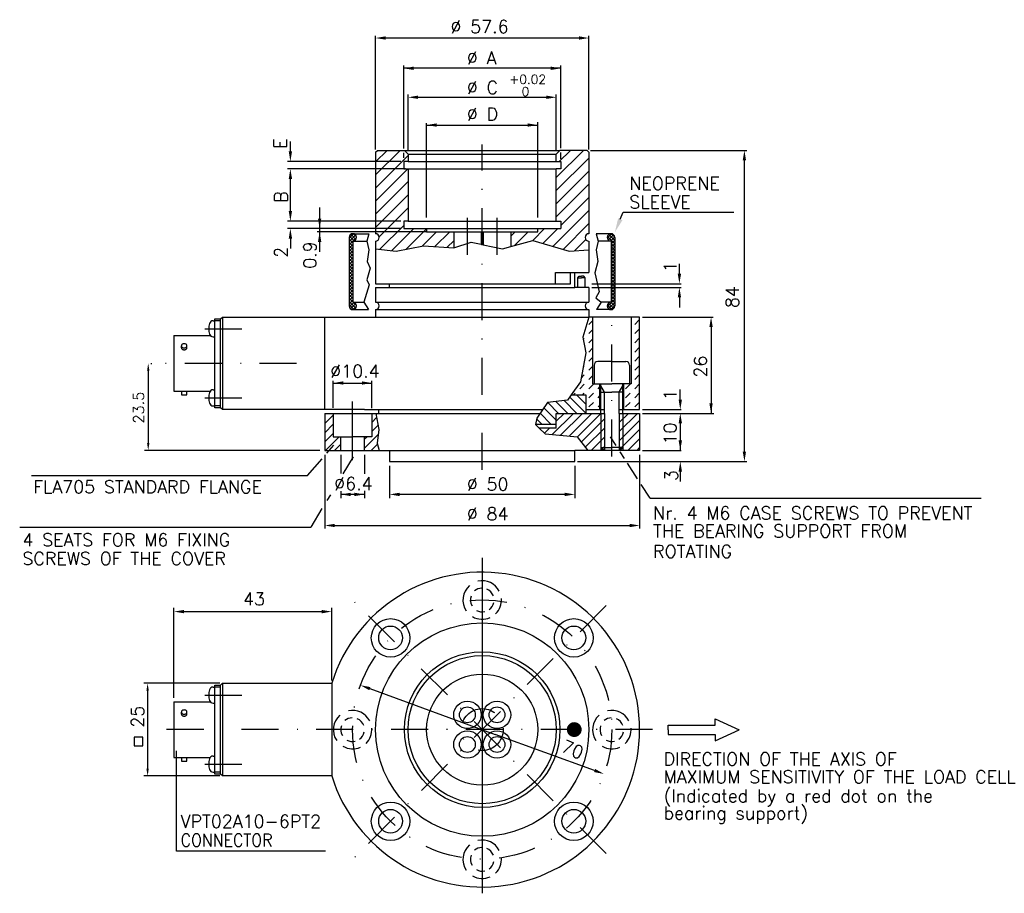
# Model space of a CAD drawing. Extents: x 146 to 279, y 393 to 511.
import ezdxf

# ---------------------------------------------------------------- set-up
doc = ezdxf.new("R2010")
doc.units = 0
doc.header["$LTSCALE"] = 10
doc.header["$MEASUREMENT"] = 0
doc.linetypes.add('DASHDOT', pattern=[1, 0.5, -0.25, 0, -0.25])
doc.layers.get('0').update_dxf_attribs({"linetype": 'CONTINUOUS'})
doc.styles.add('ROMAND', font='romand', dxfattribs={"height": 8})

# ---------------------------------------------------------------- blocks, each defined once
blk = doc.blocks.new('*X1')
at = {"color": 0}
for p, q in [((166.44, 238.03), (167.52, 239.11)), ((168.43, 236.39), (166.46, 238.36)), ((166.71, 237.42), (168.13, 238.84)), ((168.43, 237.27), (166.81, 238.9)), ((167.3, 237.13), (168.42, 238.25)), ((167.43, 236.37), (168.43, 237.37)), ((168.43, 238.16), (167.47, 239.12)), ((168.43, 235.5), (167.43, 236.5)), ((167.43, 235.49), (168.43, 236.49)), ((168.43, 234.62), (167.43, 235.62)), ((167.43, 234.61), (168.43, 235.61)), ((168.43, 233.73), (167.43, 234.73)), ((167.43, 233.72), (168.43, 234.72)), ((168.43, 232.85), (167.43, 233.85)), ((167.43, 232.84), (168.43, 233.84)), ((168.43, 231.97), (167.43, 232.97)), ((167.43, 231.96), (168.43, 232.96)), ((168.43, 231.08), (167.43, 232.08)), ((167.43, 231.07), (168.43, 232.07)), ((168.43, 230.2), (167.43, 231.2)), ((167.43, 230.19), (168.43, 231.19)), ((168.43, 229.32), (167.43, 230.32)), ((167.43, 229.3), (168.43, 230.3)), ((168.43, 228.43), (167.43, 229.43)), ((167.43, 228.42), (168.43, 229.42)), ((168.43, 227.55), (167.43, 228.55)), ((167.43, 227.54), (168.43, 228.54)), ((168.43, 226.66), (167.43, 227.66)), ((167.43, 226.65), (168.43, 227.65)), ((168.43, 225.78), (167.43, 226.78)), ((167.43, 225.77), (168.43, 226.77)), ((168.43, 224.9), (167.43, 225.9)), ((167.43, 224.88), (168.43, 225.88)), ((168.43, 224.01), (167.43, 225.01)), ((167.43, 224), (168.43, 225)), ((168.43, 223.13), (167.43, 224.13)), ((167.43, 223.12), (168.43, 224.12)), ((166.44, 219.48), (168.43, 221.47)), ((168.43, 222.24), (167.43, 223.24)), ((167.43, 222.23), (168.43, 223.23)), ((168.43, 221.36), (167.43, 222.36)), ((167.43, 221.35), (168.43, 222.35)), ((168.43, 220.48), (167.43, 221.48)), ((167.62, 218.64), (166.45, 219.81)), ((166.74, 218.89), (168.43, 220.58)), ((168.18, 218.96), (166.77, 220.37)), ((167.35, 218.62), (168.43, 219.7)), ((168.43, 219.59), (167.41, 220.62))]:
    blk.add_line(p, q, dxfattribs=at)
blk = doc.blocks.new('*X0')
at = {"color": 0}
for p, q in [((76.14, 237.89), (77.34, 239.1)), ((76.14, 237), (77.9, 238.77)), ((76.14, 236.12), (78.14, 238.12)), ((77.14, 236.64), (76.14, 237.64)), ((77.14, 235.76), (76.14, 236.76)), ((77.48, 237.18), (76.2, 238.46)), ((77.98, 237.57), (76.59, 238.95)), ((78.12, 238.31), (77.33, 239.1)), ((76.14, 235.24), (77.14, 236.24)), ((77.14, 234.87), (76.14, 235.87)), ((76.14, 234.35), (77.14, 235.35)), ((77.14, 233.99), (76.14, 234.99)), ((76.14, 233.47), (77.14, 234.47)), ((77.14, 233.11), (76.14, 234.11)), ((76.14, 232.58), (77.14, 233.58)), ((77.14, 232.22), (76.14, 233.22)), ((76.14, 231.7), (77.14, 232.7)), ((77.14, 231.34), (76.14, 232.34)), ((76.14, 230.82), (77.14, 231.82)), ((77.14, 230.45), (76.14, 231.45)), ((76.14, 229.93), (77.14, 230.93)), ((77.14, 229.57), (76.14, 230.57)), ((76.14, 229.05), (77.14, 230.05)), ((77.14, 228.69), (76.14, 229.69)), ((76.14, 228.16), (77.14, 229.16)), ((77.14, 227.8), (76.14, 228.8)), ((76.14, 227.28), (77.14, 228.28)), ((77.14, 226.92), (76.14, 227.92)), ((76.14, 226.4), (77.14, 227.4)), ((77.14, 226.04), (76.14, 227.04)), ((76.14, 225.51), (77.14, 226.51)), ((77.14, 225.15), (76.14, 226.15)), ((76.14, 224.63), (77.14, 225.63)), ((77.14, 224.27), (76.14, 225.27)), ((76.14, 223.75), (77.14, 224.75)), ((77.14, 223.38), (76.14, 224.38)), ((76.14, 222.86), (77.14, 223.86)), ((77.14, 222.5), (76.14, 223.5)), ((76.14, 221.98), (77.14, 222.98)), ((77.14, 221.62), (76.14, 222.62)), ((76.14, 221.09), (77.14, 222.09)), ((77.14, 220.73), (76.14, 221.73)), ((76.14, 220.21), (77.14, 221.21)), ((77.95, 219.03), (76.14, 220.85)), ((77.44, 218.66), (76.14, 219.96)), ((76.17, 219.36), (77.39, 220.58)), ((76.52, 218.83), (77.93, 220.23)), ((77.2, 218.62), (78.14, 219.56)), ((78.13, 219.74), (77.26, 220.61))]:
    blk.add_line(p, q, dxfattribs=at)
blk = doc.blocks.new('*X2')
at = {"color": 0}
for p, q in [((348.17, 503.73), (354.82, 510.38)), ((348.17, 507.27), (351.28, 510.38)), ((348.17, 500.2), (356.97, 509)), ((348.17, 496.66), (356.89, 505.38)), ((348.17, 493.13), (356.97, 501.93)), ((348.17, 489.59), (356.97, 498.39)), ((349.16, 487.04), (356.97, 494.85)), ((349.31, 483.66), (355.77, 490.12)), ((352.48, 483.29), (358.47, 489.28)), ((356.4, 483.67), (361.97, 489.25)), ((356.93, 491.28), (356.97, 491.32)), ((360.81, 484.56), (364.64, 488.38)), ((364.2, 484.41), (368.18, 488.38)), ((367.52, 484.2), (369.27, 485.94))]:
    blk.add_line(p, q, dxfattribs=at)
blk = doc.blocks.new('*X3')
at = {"color": 0}
for p, q in [((396.97, 503.03), (404.32, 510.38)), ((396.97, 499.5), (405.77, 508.3)), ((397.78, 507.38), (400.78, 510.38)), ((396.97, 495.96), (405.77, 504.76)), ((396.97, 492.43), (405.77, 501.23)), ((398.17, 490.09), (405.77, 497.69)), ((396.07, 484.45), (405.77, 494.16)), ((390.62, 486.08), (393.82, 489.28)), ((393.35, 485.27), (397.36, 489.28)), ((398.79, 483.64), (405.77, 490.62)), ((384.67, 487.2), (385.85, 488.38)), ((385.71, 484.7), (389.39, 488.38)), ((401.92, 483.23), (404.97, 486.28)), ((405.68, 483.47), (405.77, 483.55))]:
    blk.add_line(p, q, dxfattribs=at)
blk = doc.blocks.new('*X4')
at = {"color": 0}
blk.add_line((376.67, 486.27), (377.27, 486.87), dxfattribs=at)
blk = doc.blocks.new('*X5')
at = {"color": 0}
for p, q in [((222.74, 470.23), (223.24, 470.73)), ((228.93, 470.23), (229.54, 470.84)), ((222.74, 468.99), (223.24, 469.49)), ((228.93, 468.99), (229.54, 469.61)), ((221.97, 468.22), (222.12, 468.37)), ((222.74, 467.75), (223.24, 468.25)), ((228.93, 467.75), (229.54, 468.37)), ((222.74, 466.51), (223.24, 467.02)), ((228.93, 466.51), (229.54, 467.13)), ((222.74, 465.28), (223.24, 465.78)), ((228.93, 465.28), (229.54, 465.89)), ((221.97, 464.5), (222.12, 464.66)), ((222.74, 464.04), (223.24, 464.54)), ((228.93, 464.04), (229.54, 464.66)), ((221.68, 462.98), (222.12, 463.42)), ((222.74, 462.8), (223.24, 463.3)), ((228.93, 462.8), (229.54, 463.42)), ((221.5, 461.56), (222.12, 462.18)), ((222.74, 461.56), (223.36, 462.18)), ((223.98, 461.56), (224.24, 461.83)), ((227.69, 461.56), (228.31, 462.18)), ((228.93, 461.56), (229.54, 462.18)), ((220.67, 460.73), (220.88, 460.95)), ((221.91, 460.73), (222.12, 460.95)), ((222.74, 460.33), (223.36, 460.95)), ((223.98, 460.33), (224.24, 460.59)), ((227.69, 460.33), (228.31, 460.95)), ((228.93, 460.33), (229.54, 460.95)), ((222.74, 459.09), (223.36, 459.71)), ((223.98, 459.09), (224.24, 459.35)), ((227.69, 459.09), (228.31, 459.71)), ((228.93, 459.09), (229.54, 459.71))]:
    blk.add_line(p, q, dxfattribs=at)
blk = doc.blocks.new('*X6')
at = {"color": 0}
for p, q in [((221.12, 458.23), (219.41, 459.95)), ((222.34, 458.25), (220.16, 460.43)), ((222.34, 459.49), (221.09, 460.73)), ((222.34, 460.72), (222.33, 460.73)), ((218.34, 457.3), (216.67, 458.97)), ((218.64, 458.23), (217.19, 459.69)), ((219.88, 458.23), (218.3, 459.82)), ((216.43, 456.73), (215.69, 457.48)), ((217.67, 456.73), (216.16, 458.24))]:
    blk.add_line(p, q, dxfattribs=at)
blk = doc.blocks.new('*X7')
at = {"color": 0}
for p, q in [((217.78, 455.37), (220.65, 458.23)), ((218.34, 457.17), (219.41, 458.23)), ((218.92, 455.27), (221.88, 458.23)), ((220.06, 455.17), (223.12, 458.23)), ((221.2, 455.07), (224.36, 458.23)), ((221.74, 454.38), (224.84, 457.48)), ((226.84, 457), (228.07, 458.23)), ((226.84, 455.77), (229.31, 458.23)), ((226.84, 454.53), (229.59, 457.28)), ((216.11, 456.17), (216.17, 456.23)), ((216.73, 455.56), (217.41, 456.23)), ((222.29, 453.69), (224.84, 456.24)), ((226.84, 453.29), (229.59, 456.04)), ((223.07, 453.23), (224.84, 455)), ((228.02, 453.23), (229.59, 454.8)), ((224.31, 453.23), (224.84, 453.77)), ((229.26, 453.23), (229.59, 453.57))]:
    blk.add_line(p, q, dxfattribs=at)
blk = doc.blocks.new('*X8')
at = {"color": 0}
for p, q in [((187.09, 458.09), (187.23, 458.23)), ((187.09, 456.85), (188.24, 458)), ((193.44, 457.01), (194.07, 457.65)), ((187.09, 455.61), (188.24, 456.76)), ((193.44, 455.78), (194.27, 456.61)), ((187.09, 454.38), (188.24, 455.53)), ((187.18, 453.23), (189.03, 455.08)), ((192.44, 453.54), (194.29, 455.39)), ((192.44, 454.78), (192.75, 455.08)), ((188.42, 453.23), (189.24, 454.05)), ((193.37, 453.23), (194.19, 454.05))]:
    blk.add_line(p, q, dxfattribs=at)

msp = doc.modelspace()

# ---------------------------------------------------------------- linework, layer by layer
for p, q in [((193.94, 493.86), (193.94, 509.19)), ((222.74, 493.86), (222.74, 509.19)), ((221.39, 508.89), (195.29, 508.89)), ((197.74, 494), (197.74, 505.2)), ((218.94, 494.02), (218.94, 505.2)), ((218.94, 504.8), (197.74, 504.8)), ((198.34, 493.61), (198.34, 501.28)), ((218.34, 493.61), (218.34, 501.28)), ((199.69, 500.89), (216.99, 500.89)), ((200.84, 484.67), (200.84, 497.42)), ((215.84, 484.67), (215.84, 497.53)), ((200.84, 497.14), (215.84, 497.14)), ((182.44, 493.58), (182.44, 494.93)), ((193.94, 493.48), (194.19, 493.73)), ((193.94, 493.48), (193.94, 482.48)), ((194.19, 493.73), (197.84, 493.73)), ((197.74, 492.73), (197.74, 493.41)), ((198.34, 493.23), (197.84, 493.73)), ((197.84, 493.73), (218.84, 493.73)), ((198.34, 493.23), (218.34, 493.23)), ((198.34, 493.23), (198.34, 492.23)), ((218.84, 493.73), (218.34, 493.23)), ((218.34, 492.23), (218.34, 493.23)), ((222.49, 493.73), (218.84, 493.73)), ((218.94, 492.6), (218.94, 493.45)), ((222.74, 493.48), (222.49, 493.73)), ((222.74, 493.48), (222.74, 482.48)), ((222.98, 493.73), (244.06, 493.73)), ((197.37, 492.23), (182.07, 492.23)), ((197.74, 492.23), (197.74, 491.23)), ((198.34, 492.23), (197.74, 492.23)), ((198.34, 492.23), (218.34, 492.23)), ((218.34, 492.23), (218.94, 492.23)), ((218.94, 492.23), (218.94, 491.23)), ((243.74, 453.08), (243.74, 492.38)), ((197.97, 491.23), (182.07, 491.23)), ((197.74, 491.23), (198.34, 491.23)), ((198.34, 491.23), (198.34, 484.18)), ((198.34, 491.23), (218.34, 491.23)), ((218.94, 491.23), (218.34, 491.23)), ((218.34, 484.18), (218.34, 491.23)), ((182.44, 485.53), (182.44, 489.88)), ((186.39, 486.01), (186.39, 480.04)), ((226.98, 484.42), (227.38, 485.4)), ((227.38, 485.4), (242.33, 485.4)), ((197.37, 484.18), (182.07, 484.18)), ((197.37, 484.18), (186.01, 484.18)), ((198.34, 484.18), (197.74, 484.18)), ((197.74, 484.18), (197.74, 483.18)), ((198.34, 484.18), (218.34, 484.18)), ((218.34, 484.18), (218.94, 484.18)), ((218.94, 484.18), (218.94, 483.18)), ((197.37, 483.18), (182.07, 483.18)), ((200.84, 482.73), (186.05, 482.73)), ((197.74, 483.18), (200.84, 483.18)), ((200.84, 483.18), (215.84, 483.18)), ((200.84, 483.18), (200.84, 482.73)), ((200.84, 482.73), (204.49, 482.73)), ((204.49, 482.73), (208.19, 482.73)), ((204.49, 482.73), (204.49, 480.58)), ((208.19, 482.73), (208.19, 481.05)), ((208.19, 482.73), (208.49, 482.73)), ((208.49, 482.73), (212.19, 482.73)), ((208.49, 482.73), (208.49, 480.99)), ((212.19, 482.73), (212.19, 480.75)), ((212.19, 482.73), (215.84, 482.73)), ((215.84, 483.18), (218.94, 483.18)), ((215.84, 482.73), (215.84, 483.18)), ((182.44, 481.83), (182.44, 480.48)), ((190.38, 481.98), (190.38, 472.73)), ((190.88, 482.48), (193.05, 482.48)), ((190.88, 481.48), (192.76, 481.48)), ((190.88, 481.48), (190.88, 473.23)), ((193.05, 482.48), (192.76, 481.48)), ((192.76, 481.48), (193.03, 480.28)), ((193.94, 481.48), (193.94, 480.44)), ((204.49, 480.58), (206.85, 481.34)), ((206.85, 481.34), (208.19, 481.05)), ((212.19, 480.75), (215.18, 481.58)), ((215.18, 481.58), (220.07, 480.11)), ((222.74, 481.48), (222.74, 480.28)), ((223.72, 482.48), (224.01, 481.48)), ((225.73, 482.48), (223.72, 482.48)), ((224.01, 481.48), (223.74, 480.28)), ((225.73, 481.48), (224.01, 481.48)), ((225.73, 481.48), (225.73, 473.23)), ((226.23, 481.98), (226.23, 472.73)), ((193.03, 480.28), (192.81, 478.74)), ((193.94, 480.44), (196.73, 480.11)), ((193.94, 480.44), (193.94, 475.73)), ((196.73, 480.11), (200.4, 480.85)), ((200.4, 480.85), (204.49, 480.58)), ((208.19, 481.05), (208.49, 480.99)), ((208.49, 480.99), (211.09, 480.44)), ((211.09, 480.44), (212.19, 480.75)), ((220.07, 480.11), (222.74, 480.28)), ((222.74, 480.28), (222.74, 477.23)), ((223.74, 480.28), (223.96, 478.74)), ((192.81, 478.74), (193.2, 477.84)), ((223.96, 478.74), (223.55, 477.18)), ((193.2, 477.84), (192.76, 476.27)), ((218.24, 477.23), (222.74, 477.23)), ((218.24, 475.73), (218.24, 477.23)), ((220.24, 475.73), (220.24, 477.23)), ((220.84, 475.23), (220.84, 477.23)), ((234.96, 477.08), (234.96, 478.43)), ((192.76, 476.27), (193.08, 475.59)), ((221.24, 476.53), (221.44, 476.73)), ((221.24, 476.53), (221.74, 476.53)), ((221.24, 475.23), (221.24, 476.53)), ((221.44, 476.73), (221.74, 476.73)), ((222.04, 476.73), (221.74, 476.73)), ((222.24, 476.53), (221.74, 476.53)), ((222.24, 476.53), (222.04, 476.73)), ((222.24, 475.23), (222.24, 476.53)), ((223.55, 477.18), (224.15, 474.63)), ((193.08, 475.59), (192.37, 473.23)), ((193.94, 475.73), (220.24, 475.73)), ((193.94, 475.23), (195.84, 475.23)), ((193.94, 475.23), (193.94, 473.23)), ((195.84, 475.23), (195.84, 475.73)), ((195.84, 475.23), (220.84, 475.23)), ((222.74, 475.23), (220.84, 475.23)), ((222.74, 475.23), (222.74, 473.23)), ((223.12, 475.73), (235.22, 475.73)), ((223.12, 475.23), (235.22, 475.23)), ((224.15, 474.63), (223.7, 473.84)), ((190.88, 473.23), (192.37, 473.23)), ((192.37, 473.23), (192.98, 472.23)), ((193.94, 473.23), (222.74, 473.23)), ((223.7, 473.84), (224.4, 473.23)), ((224.4, 473.23), (223.79, 472.23)), ((225.73, 473.23), (224.4, 473.23)), ((234.96, 473.88), (234.96, 472.53)), ((190.88, 472.23), (192.98, 472.23)), ((193.94, 472.23), (193.94, 471.23)), ((193.94, 472.23), (222.74, 472.23)), ((222.74, 472.23), (222.74, 471.23)), ((225.73, 472.23), (223.79, 472.23)), ((172.01, 470.73), (172.23, 470.73)), ((172.23, 464.98), (172.23, 470.98)), ((172.23, 470.98), (173.03, 470.98)), ((173.03, 470.73), (172.23, 470.73)), ((173.03, 470.98), (173.28, 471.23)), ((173.03, 460.48), (173.03, 470.98)), ((173.28, 471.23), (173.28, 458.73)), ((173.28, 471.23), (187.09, 471.23)), ((187.09, 458.73), (187.09, 471.23)), ((187.09, 471.23), (188.24, 471.23)), ((188.24, 471.23), (193.44, 471.23)), ((193.44, 471.23), (193.94, 471.23)), ((193.94, 471.23), (222.74, 471.23)), ((222.74, 471.23), (221.91, 468.52)), ((223.24, 471.23), (222.74, 471.23)), ((228.44, 471.23), (223.24, 471.23)), ((223.24, 471.23), (223.24, 462.23)), ((229.59, 471.23), (228.44, 471.23)), ((228.44, 471.23), (228.44, 462.23)), ((229.59, 458.73), (229.59, 471.23)), ((229.97, 471.23), (239.53, 471.23)), ((170.89, 469.64), (175.9, 469.64)), ((239.24, 469.88), (239.24, 458.23)), ((166.73, 468.73), (166.73, 461.23)), ((166.73, 468.73), (171.63, 468.73)), ((172.01, 468.56), (172.23, 468.56)), ((221.91, 468.52), (222.32, 466.4)), ((167.73, 467.06), (167.73, 467.35)), ((168.48, 467.06), (168.48, 467.35)), ((222.32, 466.4), (221.59, 462.48)), ((163.25, 463.98), (163.25, 454.23)), ((163.61, 464.98), (163.75, 464.98)), ((172.23, 458.98), (172.23, 464.98)), ((223.44, 464.73), (223.44, 462.23)), ((225.84, 465.23), (223.94, 465.23)), ((225.84, 465.23), (227.74, 465.23)), ((228.24, 464.73), (228.24, 462.23)), ((188.24, 458.97), (188.24, 462.61)), ((193.44, 458.94), (193.44, 462.61)), ((172.01, 461.41), (172.23, 461.41)), ((188.24, 462.32), (193.44, 462.32)), ((221.59, 462.48), (220.37, 460.73)), ((223.24, 462.23), (224.24, 462.23)), ((224.24, 462.23), (225.84, 462.23)), ((224.24, 458.73), (224.24, 462.23)), ((224.34, 458.23), (224.34, 462.23)), ((224.84, 461.1), (224.34, 461.96)), ((227.44, 462.23), (225.84, 462.23)), ((226.84, 461.1), (227.34, 461.96)), ((227.34, 458.23), (227.34, 462.23)), ((228.44, 462.23), (227.44, 462.23)), ((227.44, 458.73), (227.44, 462.23)), ((235.08, 460.08), (235.08, 461.43)), ((166.73, 461.23), (171.63, 461.23)), ((167.73, 461.23), (167.73, 460.73)), ((167.73, 460.73), (168.48, 460.73)), ((168.48, 460.73), (168.48, 461.23)), ((170.89, 460.32), (175.9, 460.32)), ((173.03, 458.98), (173.03, 460.48)), ((219.86, 460), (217.16, 459.69)), ((220.37, 460.73), (219.86, 460)), ((220.37, 460.73), (222.34, 460.73)), ((222.34, 460.73), (222.34, 458.73)), ((224.34, 461.1), (225.84, 461.1)), ((224.84, 458.23), (224.84, 461.1)), ((227.34, 461.1), (225.84, 461.1)), ((226.84, 458.23), (226.84, 461.1)), ((172.01, 459.24), (172.23, 459.24)), ((173.03, 459.23), (172.23, 459.23)), ((173.03, 458.98), (172.23, 458.98)), ((173.28, 458.73), (173.03, 458.98)), ((187.09, 458.73), (173.28, 458.73)), ((189.24, 458.73), (187.09, 458.73)), ((192.44, 458.73), (189.24, 458.73)), ((190.84, 451.89), (190.84, 459.81)), ((192.44, 458.73), (193.38, 458.73)), ((193.38, 458.73), (216.5, 458.73)), ((194.34, 458.73), (194.34, 458.23)), ((217.16, 459.69), (215.71, 457.6)), ((222.34, 458.73), (223.3, 458.73)), ((222.34, 458.73), (222.34, 458.23)), ((223.3, 458.73), (224.24, 458.73)), ((224.24, 458.73), (224.84, 458.73)), ((226.84, 458.73), (227.44, 458.73)), ((227.44, 458.73), (229.59, 458.73)), ((229.97, 458.73), (235.22, 458.73)), ((187.09, 458.23), (188.24, 458.23)), ((187.09, 458.23), (187.09, 453.23)), ((188.24, 458.23), (188.24, 455.08)), ((188.24, 458.23), (193.46, 458.23)), ((193.44, 458.23), (193.44, 455.08)), ((193.46, 458.23), (193.96, 458.23)), ((193.96, 458.23), (194.37, 456.07)), ((193.96, 458.23), (216.15, 458.23)), ((215.71, 457.6), (215.55, 456.73)), ((218.34, 458.23), (222.34, 458.23)), ((218.34, 456.73), (218.34, 458.23)), ((222.34, 458.23), (223.22, 458.23)), ((223.22, 458.23), (224.84, 458.23)), ((224.34, 458.23), (224.34, 453.23)), ((224.84, 458.23), (224.84, 453.23)), ((226.84, 458.23), (226.84, 453.23)), ((226.84, 458.23), (229.59, 458.23)), ((227.34, 458.23), (227.34, 453.23)), ((229.59, 458.23), (229.59, 453.23)), ((229.97, 458.23), (239.6, 458.23)), ((194.37, 456.07), (194.14, 454.19)), ((218.34, 456.73), (215.55, 456.73)), ((215.55, 456.73), (216.05, 456.23)), ((218.34, 456.23), (216.05, 456.23)), ((216.05, 456.23), (216.84, 455.45)), ((218.34, 456.23), (218.34, 456.73)), ((235.08, 456.88), (235.08, 453.23)), ((188.24, 455.08), (189.24, 455.08)), ((189.24, 453.23), (189.24, 455.08)), ((189.24, 455.08), (190.84, 455.08)), ((192.44, 455.08), (190.84, 455.08)), ((192.44, 453.23), (192.44, 455.08)), ((193.44, 455.08), (192.44, 455.08)), ((216.84, 455.45), (221.2, 455.07)), ((222.65, 453.23), (221.2, 455.07)), ((226.42, 453.87), (225.64, 455.08)), ((187.38, 452.85), (188.32, 453.93)), ((194.14, 454.19), (194.42, 453.23)), ((224.84, 453.23), (224.34, 453.61)), ((224.34, 453.61), (225.84, 453.61)), ((227.34, 453.61), (225.84, 453.61)), ((226.84, 453.23), (227.34, 453.61)), ((186.41, 453.23), (162.75, 453.23)), ((184.76, 449.83), (186.73, 452.1)), ((187.09, 453.23), (189.24, 453.23)), ((187.09, 452.63), (187.09, 442.7)), ((189.24, 453.23), (192.44, 453.23)), ((189.24, 452.62), (189.24, 450.11)), ((190.91, 452.37), (189.54, 450.08)), ((192.44, 453.23), (194.42, 453.23)), ((192.44, 452.62), (192.44, 450.05)), ((194.42, 453.23), (220.84, 453.23)), ((195.84, 453.23), (195.84, 451.73)), ((220.84, 451.73), (220.84, 453.23)), ((222.65, 453.23), (220.84, 453.23)), ((224.84, 453.23), (222.65, 453.23)), ((226.84, 453.23), (224.84, 453.23)), ((229.59, 453.23), (226.84, 453.23)), ((227.54, 452.14), (226.95, 453.04)), ((229.59, 452.63), (229.59, 442.7)), ((229.97, 453.23), (235.22, 453.23)), ((195.84, 451.73), (208.34, 451.73)), ((195.84, 451.13), (195.84, 446.79)), ((208.34, 451.73), (220.84, 451.73)), ((220.84, 451.13), (220.84, 446.79)), ((221.22, 451.73), (244.06, 451.73)), ((221.22, 451.73), (244.06, 451.73)), ((229.32, 449.38), (227.96, 451.49)), ((229.97, 451.73), (242.56, 451.73)), ((147.48, 449.83), (184.76, 449.83)), ((235.08, 450.38), (235.08, 449.03)), ((231.01, 446.76), (229.81, 448.63)), ((187.84, 447.25), (187.38, 446.48)), ((189.24, 447.72), (189.24, 446.79)), ((192.44, 447.29), (189.24, 447.29)), ((192.44, 447.79), (192.44, 446.79)), ((219.49, 447.29), (197.19, 447.29)), ((231.01, 446.76), (275.72, 446.76)), ((186.71, 445.38), (185.21, 442.87)), ((145.9, 442.87), (185.21, 442.87)), ((188.44, 443.09), (228.24, 443.09)), ((208.34, 438.72), (208.34, 393.45)), ((166.73, 419.81), (166.73, 431.97)), ((168.08, 431.47), (186.68, 431.47)), ((188.03, 422.17), (188.03, 431.97)), ((172.91, 421.79), (162.67, 421.79)), ((172.23, 421.54), (173.03, 421.54)), ((172.23, 415.54), (172.23, 421.54)), ((173.03, 421.54), (173.28, 421.79)), ((173.03, 411.04), (173.03, 421.54)), ((173.28, 421.79), (188.03, 421.79)), ((173.28, 421.79), (173.28, 409.29)), ((188.03, 421.79), (188.03, 409.29)), ((163.17, 420.79), (163.17, 410.29)), ((170.89, 420.2), (175.9, 420.2)), ((172.01, 421.29), (172.23, 421.29)), ((173.03, 421.29), (172.23, 421.29)), ((193.17, 421.07), (210.1, 414.9)), ((166.73, 419.29), (171.63, 419.29)), ((166.73, 419.29), (166.73, 411.79)), ((172.01, 419.12), (172.23, 419.12)), ((167.73, 417.62), (167.73, 417.91)), ((168.48, 417.62), (168.48, 417.91)), ((233.44, 416.12), (239.8, 416.12)), ((233.44, 415.5), (233.44, 416.12)), ((239.8, 416.98), (243.04, 415.5)), ((239.8, 416.12), (239.8, 416.98)), ((172.23, 409.54), (172.23, 415.54)), ((223.52, 410.02), (210.1, 414.9)), ((233.44, 415.5), (233.44, 414.88)), ((233.44, 414.88), (239.8, 414.88)), ((239.8, 414.03), (243.04, 415.5)), ((239.8, 414.88), (239.8, 414.03)), ((167.07, 399.13), (167.07, 412.69)), ((166.73, 411.79), (171.63, 411.79)), ((167.73, 411.79), (167.73, 411.29)), ((167.73, 411.29), (168.48, 411.29)), ((168.48, 411.29), (168.48, 411.79)), ((170.89, 410.89), (175.9, 410.89)), ((172.01, 411.97), (172.23, 411.97)), ((173.03, 409.54), (173.03, 411.04)), ((172.01, 409.8), (172.23, 409.8)), ((173.03, 409.79), (172.23, 409.79)), ((173.03, 409.54), (172.23, 409.54)), ((173.28, 409.29), (173.03, 409.54)), ((172.91, 409.29), (162.67, 409.29)), ((188.03, 409.29), (173.28, 409.29)), ((187.2, 399.13), (167.07, 399.13))]:
    msp.add_line(p, q)
at = {"linetype": 'DASHDOT'}
for p, q in [((208.34, 450.62), (208.34, 494.54)), ((206.34, 479.61), (206.34, 484.93)), ((210.34, 479.61), (210.34, 484.93)), ((225.84, 452.42), (225.84, 471.64)), ((183.29, 464.98), (163.23, 464.98)), ((225.08, 398.8), (190.79, 433.09)), ((225.08, 432.29), (190.79, 397.99)), ((231.34, 415.54), (164.17, 415.54))]:
    msp.add_line(p, q, dxfattribs=at)
for points in [[(168.48, 467.35, 0.124402), (168.45, 467.45, 0.105721), (168.37, 467.55, 0.086899), (168.25, 467.61, 0.077074), (168.11, 467.63, 0.077074), (167.96, 467.61, 0.086899), (167.84, 467.55, 0.105721), (167.76, 467.45, 0.124402), (167.73, 467.35, 0.124402), (167.76, 467.24, 0.105721), (167.84, 467.14, 0.086899), (167.96, 467.08, 0.077074), (168.11, 467.06, 0.077074), (168.25, 467.08, 0.086899), (168.37, 467.14, 0.105721), (168.45, 467.24, 0.124402)], [(168.48, 417.91, 0.124402), (168.45, 418.01, 0.105721), (168.37, 418.11, 0.086899), (168.25, 418.17, 0.077074), (168.11, 418.19, 0.077074), (167.96, 418.17, 0.086899), (167.84, 418.11, 0.105721), (167.76, 418.01, 0.124402), (167.73, 417.91, 0.124402), (167.76, 417.8, 0.105721), (167.84, 417.7, 0.086899), (167.96, 417.64, 0.077074), (168.11, 417.62, 0.077074), (168.25, 417.64, 0.086899), (168.37, 417.7, 0.105721), (168.45, 417.8, 0.124402)]]:
    msp.add_lwpolyline(points, format="xyb", close=True)
for points in [[(167.73, 467.06, 0.141094), (167.76, 466.97, 0.107148), (167.84, 466.88, 0.079269), (167.96, 466.83, 0.066784), (168.11, 466.81, 0.066784), (168.25, 466.83, 0.079269), (168.37, 466.88, 0.107148), (168.45, 466.97, 0.141094), (168.48, 467.06, 0.141094)], [(167.73, 417.62, 0.141094), (167.76, 417.53, 0.107148), (167.84, 417.44, 0.079269), (167.96, 417.39, 0.066784), (168.11, 417.37, 0.066784), (168.25, 417.39, 0.079269), (168.37, 417.44, 0.107148), (168.45, 417.53, 0.141094), (168.48, 417.62, 0.141094)]]:
    msp.add_lwpolyline(points, format="xyb")
at = {"const_width": 1}
msp.add_lwpolyline([(220.41, 415.9, 1), (221.12, 415.19, 1)], format="xyb", close=True, dxfattribs=at)
msp.add_lwpolyline([(162.52, 413.36), (162.52, 414.54), (161.34, 414.54), (161.34, 413.36)], close=True)
at = {"linetype": 'DASHDOT'}
for radius in [17.5, 2.83]:
    msp.add_circle((208.34, 415.54), radius, dxfattribs=at)
for centre, radius in [((195.97, 427.92), 2.6), ((208.34, 415.54), 14.4), ((195.97, 427.92), 1.6), ((220.71, 427.92), 2.6), ((220.71, 427.92), 1.6), ((208.34, 415.54), 10.5), ((208.34, 415.54), 10), ((208.34, 415.54), 7.5), ((206.34, 417.54), 1.85), ((210.34, 417.54), 1.85), ((206.34, 417.54), 1.07), ((210.34, 417.54), 1.07), ((206.34, 413.54), 1.85), ((210.34, 413.54), 1.85), ((206.34, 413.54), 1.07), ((210.34, 413.54), 1.07), ((195.97, 403.17), 2.6), ((220.71, 403.17), 2.6), ((195.97, 403.17), 1.6), ((220.71, 403.17), 1.6)]:
    msp.add_circle(centre, radius)
for centre, radius, start, end in [((190.88, 481.98), 0.5, 270, 180), ((193.94, 481.98), 0.5, 270, 90), ((222.74, 481.98), 0.5, 90, 270), ((225.73, 481.98), 0.5, 0, 270), ((190.88, 472.73), 0.5, 180, 90), ((193.94, 472.73), 0.5, 270, 90), ((222.74, 472.73), 0.5, 90, 270), ((225.73, 472.73), 0.5, 90, 0), ((172.01, 470.23), 0.5, 90, 164.009), ((174.05, 469.64), 2.62, 164.009, 195.991), ((172.01, 469.06), 0.5, 195.991, 270), ((223.94, 464.73), 0.5, 90, 180), ((227.74, 464.73), 0.5, 0, 90), ((172.01, 460.91), 0.5, 90, 164.009), ((174.05, 460.32), 2.62, 164.009, 195.991), ((172.01, 459.74), 0.5, 195.991, 270), ((208.34, 415.54), 21.25, 197.1046, 162.8954), ((208.34, 433.04), 2.6, 131.2627, 214.4787), ((208.34, 433.04), 2.6, 27.2931, 102.7327), ((208.34, 433.04), 1.6, 160.5313, 210.5807), ((208.34, 433.04), 1.6, 92.6814, 130.3665), ((208.34, 433.04), 1.6, 19.787, 66.8922), ((208.34, 433.04), 1.6, 305.9759, 348.4398), ((208.34, 433.04), 2.6, 314.3075, 4.6346), ((208.34, 433.04), 2.6, 240.02, 294.0867), ((208.34, 433.04), 1.6, 241.2101, 282.8889), ((174.05, 420.2), 2.62, 164.009, 195.991), ((172.01, 420.79), 0.5, 90, 164.009), ((172.01, 419.62), 0.5, 195.991, 270), ((190.84, 415.54), 2.6, 131.2627, 214.4787), ((190.84, 415.54), 2.6, 27.2931, 102.7327), ((225.84, 415.54), 2.6, 131.2627, 214.4787), ((225.84, 415.54), 2.6, 27.2931, 102.7327), ((190.84, 415.54), 1.6, 160.5313, 210.5807), ((190.84, 415.54), 1.6, 92.6814, 130.3665), ((190.84, 415.54), 1.6, 19.787, 66.8922), ((225.84, 415.54), 1.6, 160.5313, 210.5807), ((225.84, 415.54), 1.6, 92.6814, 130.3665), ((225.84, 415.54), 1.6, 19.787, 66.8922), ((190.84, 415.54), 1.6, 305.9759, 348.4398), ((190.84, 415.54), 2.6, 314.3075, 4.6346), ((225.84, 415.54), 1.6, 305.9759, 348.4398), ((225.84, 415.54), 2.6, 314.3075, 4.6346), ((190.84, 415.54), 1.6, 241.2101, 282.8889), ((225.84, 415.54), 1.6, 241.2101, 282.8889), ((190.84, 415.54), 2.6, 240.02, 294.0867), ((225.84, 415.54), 2.6, 240.02, 294.0867), ((174.05, 410.89), 2.62, 164.009, 195.991), ((172.01, 411.47), 0.5, 90, 164.009), ((172.01, 410.3), 0.5, 195.991, 270), ((208.34, 398.04), 2.6, 27.2931, 102.7327), ((208.34, 398.04), 2.6, 131.2627, 214.4787), ((208.34, 398.04), 1.6, 92.6814, 130.3665), ((208.34, 398.04), 1.6, 19.787, 66.8922), ((208.34, 398.04), 1.6, 160.5313, 210.5807), ((208.34, 398.04), 1.6, 305.9759, 348.4398), ((208.34, 398.04), 2.6, 314.3075, 4.6346), ((208.34, 398.04), 1.6, 241.2101, 282.8889), ((208.34, 398.04), 2.6, 240.02, 294.0867)]:
    msp.add_arc(centre, radius, start, end)
for points in [[(195.29, 508.67), (195.29, 509.12), (193.94, 508.89)], [(221.39, 508.67), (221.39, 509.12), (222.74, 508.89)], [(199.09, 504.58), (199.09, 505.03), (197.74, 504.8)], [(217.59, 504.58), (217.59, 505.03), (218.94, 504.8)], [(199.69, 500.67), (199.69, 501.12), (198.34, 500.89)], [(216.99, 500.67), (216.99, 501.12), (218.34, 500.89)], [(202.19, 496.92), (202.19, 497.37), (200.84, 497.14)], [(214.49, 496.92), (214.49, 497.37), (215.84, 497.14)], [(182.67, 493.58), (182.22, 493.58), (182.44, 492.23)], [(243.96, 492.38), (243.51, 492.38), (243.74, 493.73)], [(182.67, 489.88), (182.22, 489.88), (182.44, 491.23)], [(182.67, 485.53), (182.22, 485.53), (182.44, 484.18)], [(186.62, 484.53), (186.17, 484.53), (186.39, 483.18)], [(227.27, 484.3), (226.69, 484.54), (226.25, 482.68)], [(182.67, 481.83), (182.22, 481.83), (182.44, 483.18)], [(186.62, 481.38), (186.17, 481.38), (186.39, 482.73)], [(235.19, 477.08), (234.74, 477.08), (234.96, 475.73)], [(235.19, 473.88), (234.74, 473.88), (234.96, 475.23)], [(239.46, 469.88), (239.01, 469.88), (239.24, 471.23)], [(163.42, 463.98), (163.09, 463.98), (163.25, 464.98)], [(189.59, 462.55), (189.59, 462.1), (188.24, 462.32)], [(192.09, 462.55), (192.09, 462.1), (193.44, 462.32)], [(235.31, 460.08), (234.86, 460.08), (235.08, 458.73)], [(239.46, 459.58), (239.01, 459.58), (239.24, 458.23)], [(235.31, 456.88), (234.86, 456.88), (235.08, 458.23)], [(163.42, 454.23), (163.09, 454.23), (163.25, 453.23)], [(235.31, 454.58), (234.86, 454.58), (235.08, 453.23)], [(243.96, 453.08), (243.51, 453.08), (243.74, 451.73)], [(235.31, 450.38), (234.86, 450.38), (235.08, 451.73)], [(190.59, 447.06), (190.59, 447.51), (189.24, 447.29)], [(191.09, 447.06), (191.09, 447.51), (192.44, 447.29)], [(197.19, 447.06), (197.19, 447.51), (195.84, 447.29)], [(219.49, 447.06), (219.49, 447.51), (220.84, 447.29)], [(188.44, 442.87), (188.44, 443.32), (187.09, 443.09)], [(228.24, 442.87), (228.24, 443.32), (229.59, 443.09)], [(168.08, 431.24), (168.08, 431.69), (166.73, 431.47)], [(186.68, 431.24), (186.68, 431.69), (188.03, 431.47)], [(163, 420.79), (163.33, 420.79), (163.17, 421.79)], [(193.09, 420.86), (193.24, 421.28), (191.9, 421.53)], [(163, 410.29), (163.33, 410.29), (163.17, 409.29)], [(223.44, 409.81), (223.59, 410.23), (224.78, 409.56)]]:
    msp.add_solid(points)

# ---------------------------------------------------------------- block references
at = {"xscale": 0.5, "yscale": 0.5, "zscale": 0.5}
for name, p in [('*X2', (19.86, 238.54)), ('*X3', (19.86, 238.54)), ('*X0', (152.31, 362.92)), ('*X4', (19.86, 238.54)), ('*X1', (142.02, 362.92))]:
    msp.add_blockref(name, p, dxfattribs=at)
for name in ['*X5', '*X6', '*X8', '*X7']:
    msp.add_blockref(name, (0, 0))

# ---------------------------------------------------------------- texts
at = {"style": 'ROMAND'}
for s, height, p in [('%%c 57.6', 1.728, (204.05, 509.56)), ('%%C A', 1.728, (206.26, 505.34)), ('+0.02', 1.21, (211.99, 502.71)), ('%%C C', 1.728, (206.26, 501.34)), ('  0', 1.21, (211.99, 501.06)), ('%%C D', 1.728, (206.26, 497.76)), ('NEOPRENE', 1.728, (228.2, 488.41)), ('SLEEVE', 1.728, (228.2, 485.89)), ('%%C10.4', 1.728, (187.83, 463.06)), ('%%C6.4', 1.728, (188.36, 447.88)), ('%%C 50', 1.728, (206.26, 447.81)), ('FLA705 STANDARD FLANGE', 1.728, (147.72, 447.45)), ('%%C 84', 1.728, (206.26, 443.8)), ('Nr. 4 M6 CASE SCREWS TO PREVENT ', 1.728, (231.41, 443.91)), ('THE BEARING SUPPORT FROM ', 1.728, (231.41, 441.49)), ('4 SEATS FOR M6 FIXING ', 1.728, (146.26, 440.29)), ('ROTATING', 1.728, (231.41, 438.73)), ('SCREWS OF THE COVER ', 1.728, (146.26, 437.77)), ('43', 1.728, (176.05, 432.32)), ('DIRECTION OF THE AXIS OF ', 1.728, (232.83, 410.71)), ('MAXIMUM SENSITIVITY OF THE LOAD CELL  ', 1.728, (232.83, 408.3)), ('(Indicated by a red dot on the ', 1.728, (232.83, 405.74)), ('bearing support) ', 1.728, (232.83, 403.42)), ('VPT02A10-6PT2', 1.728, (167.63, 402.29))]:
    msp.add_text(s, height=height, dxfattribs=at).set_placement(p)
for s, height, rotation, p in [('E', 1.73, 90, (181.96, 493.93)), ('B', 1.73, 90, (182.05, 486.67)), ('2', 1.73, 90, (182.05, 479.22)), ('0.9', 1.728, 90, (185.94, 477.75)), ('1', 1.73, 90, (234.58, 477.29)), ('84', 1.728, 90, (242.97, 472.45)), ('26', 1.728, 90, (238.67, 463.06)), ('23.5', 1.44, 90, (162.68, 456.84)), ('1', 1.73, 90, (234.58, 460.01)), ('10', 1.728, 90, (234.58, 454.02)), ('3', 1.73, 90, (234.74, 449.09)), ('25', 1.728, 90, (162.68, 415.8)), ('70', 1.728, 337, (218.84, 412.65))]:
    msp.add_text(s, height=height, rotation=rotation, dxfattribs=at).set_placement(p)
at = {"style": 'ROMAND', "width": 0.9}
msp.add_text('CONNECTOR', height=1.728, dxfattribs=at).set_placement((167.63, 399.76))

doc.saveas('drawing.dxf')
